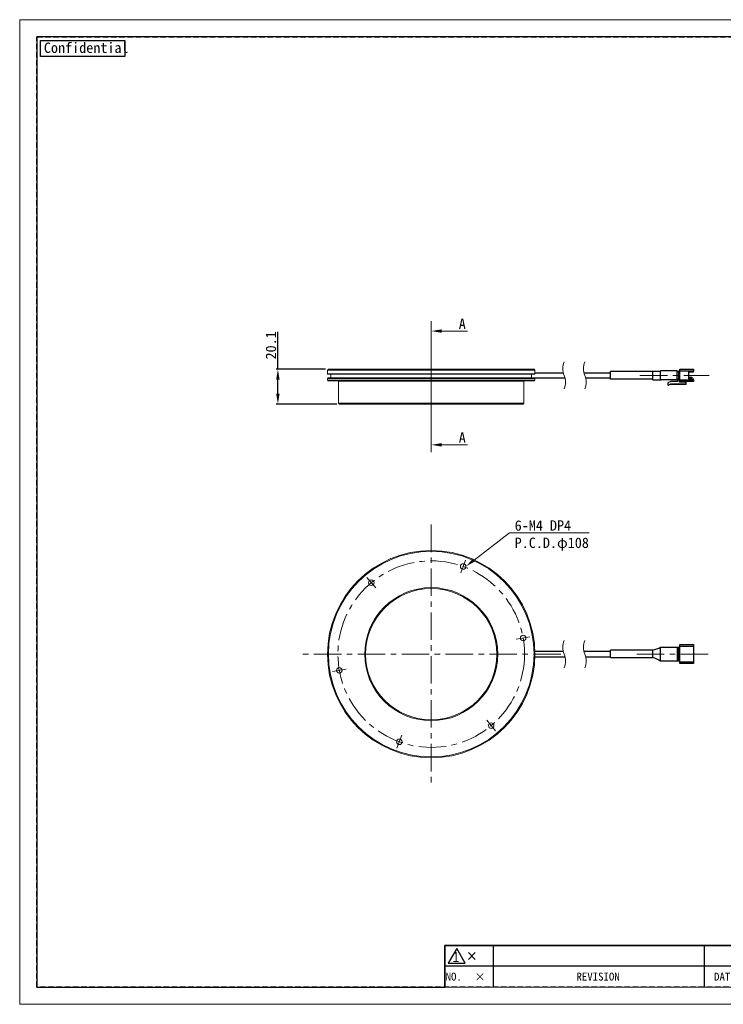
# Model space of a CAD drawing. Header units: millimetres. Extents: x -201 to 202, y 143 to 428.
# Tile 1 of 19: x -201 to 2, y 143 to 428. Entities that reach past the tile are written whole.
import ezdxf
from ezdxf import colors
from ezdxf.entities.mleader import LeaderData, LeaderLine
from ezdxf.enums import TextEntityAlignment as Align
from ezdxf.math import Vec2, Vec3

# ---------------------------------------------------------------- set-up
doc = ezdxf.new("R2010")
doc.units = ezdxf.units.MM
doc.header["$LTSCALE"] = 0.25
doc.linetypes.add('CENTER', pattern=[50.8, 31.75, -6.35, 6.35, -6.35])
doc.linetypes.add('HIDDEN', pattern=[9.525, 6.35, -3.175])
for name, color, linetype, lineweight in [('BASE', 7, 'Continuous', 20), ('CENTER', 1, 'CENTER', 9), ('COVER', 7, 'Continuous', 20), ('DIMENSION', 6, 'Continuous', 9)]:
    doc.layers.add(name, color=color, linetype=linetype, lineweight=lineweight)
doc.layers.add('CABLE 3P', color=7, linetype='Continuous')
doc.layers.add('FORM', color=7, linetype='Continuous')
doc.layers.add('EMPTY LINE', color=252, linetype='Continuous', lineweight=0, plot=False)
doc.styles.add('VS Standard', font='msgothic.ttc', dxfattribs={"height": 3})
doc.styles.add('VS Standard(小)', font='txt', dxfattribs={"height": 2.4})
doc.dimstyles.new('VS Standard x0.5', dxfattribs={"dimtxt": 3, "dimasz": 3, "dimexe": 0.5, "dimexo": 0.8, "dimgap": 0.5, "dimtad": 3, "dimlfac": 2, "dimrnd": 0.0001, "dimzin": 9, "dimdsep": 46, "dimtxsty": 'VS Standard', "dimcen": 0, "dimaunit": 1, "dimadec": 0, "dimazin": 2, "dimtfac": 1, "dimtmove": 0, "dimatfit": 3, "dimfxl": 1, "dimtolj": 1, "dimtzin": 0, "dimarcsym": 0})

# ---------------------------------------------------------------- blocks, each defined once
blk = doc.blocks.new('表題欄金物用_ver2.0.0')
at = {"layer": 'FORM', "color": 0}
for p, q in [((-11, 40.5), (-191, 40.5)), ((-191, 40.5), (-191, 28.5)), ((-110, 28.49), (-110, 40.5)), ((-39, 28.49), (-39, 40.49)), ((-29, 28.49), (-29, 40.49)), ((-11, 28.5), (-11, 40.5)), ((-39, 36.5), (-191, 36.5)), ((-24.54, 35.38), (-24.54, 29.78)), ((-13.42, 34.8), (-20.21, 33.59)), ((-13.42, 32.58), (-13.42, 34.8)), ((-39, 32.5), (-191, 32.5)), ((-27.34, 32.58), (-12.62, 32.58)), ((-20.21, 32.58), (-20.21, 33.59)), ((-20.21, 32.58), (-20.21, 31.57)), ((-13.42, 30.35), (-20.21, 31.57)), ((-13.42, 32.58), (-13.42, 30.35)), ((-11, 28.5), (-191, 28.5)), ((-191, 28.5), (-191, 11)), ((-176, 28.5), (-176, 11)), ((-161, 28.5), (-161, 11)), ((-146, 28.5), (-146, 11)), ((-131, 28.5), (-131, 11)), ((-96, 11), (-96, 28.5)), ((-11, 11), (-11, 28.5)), ((-272, 23), (-286, 23)), ((-286, 23), (-286, 17)), ((-211, 23), (-272, 23)), ((-272, 23), (-272, 17)), ((-211, 23), (-211, 17)), ((-199, 23), (-211, 23)), ((-199, 23), (-199, 17)), ((-191, 23), (-199, 23)), ((-131, 24.12), (-96, 24.12)), ((-279.19, 21), (-277.19, 19)), ((-279.19, 19), (-277.19, 21)), ((-96, 21), (-11, 21)), ((-131, 19.75), (-96, 19.75)), ((-286, 17), (-286, 11)), ((-272, 17), (-286, 17)), ((-272, 17), (-272, 11)), ((-211, 17), (-272, 17)), ((-211, 17), (-211, 11)), ((-199, 17), (-211, 17)), ((-199, 17), (-199, 11)), ((-191, 17), (-199, 17)), ((-96, 15.38), (-131, 15.38)), ((-11, 16), (-96, 16)), ((-191, 11), (-11, 11))]:
    blk.add_line(p, q, dxfattribs=at)
at = {"layer": 'FORM', "color": 0, "linetype": 'HIDDEN', "lineweight": 9}
for p, q in [((-156, 28.49), (-156, 40.49)), ((-75, 28.49), (-75, 40.49)), ((-11, 36.5), (-39, 36.5)), ((-116, 11), (-116, 28.5)), ((-78.5, 11), (-78.5, 28.5)), ((-131, 24.5), (-191, 24.5))]:
    blk.add_line(p, q, dxfattribs=at)
at = {"layer": 'FORM', "color": 0, "lineweight": 15}
blk.add_line((-191, 11), (-286, 11), dxfattribs=at)
at = {"layer": 'FORM', "color": 0}
blk.add_lwpolyline([(-282.58, 22.13), (-285.01, 17.93), (-280.16, 17.93)], close=True, dxfattribs=at)
for radius in [2, 1]:
    blk.add_circle((-24.54, 32.58), radius, dxfattribs=at)
at = {"layer": 'FORM', "color": 0, "attachment_point": 5}
for s, insert, char_height, width, style in [('{\\LMATERIAL}', (-173.5, 38.5), 2.4, 36.5, 'VS Standard(小)'), ('{\\LCHAMFER}   ', (-92.5, 38.5), 2.4, 35, 'VS Standard(小)'), ('{\\LUNIT}', (-34, 38.35), 2, 20, 'VS Standard'), ('{\\LMETHOD} 図法', (-20, 38.35), 2, 20, 'VS Standard'), ('{\\LTREATMENT}', (-173.5, 34.5), 2.4, 36.5, 'VS Standard(小)'), ('{\\LFINISHING}', (-92.5, 34.5), 2.4, 35, 'VS Standard(小)'), ('{\\T0.9;\\LTREATMENT CONTACT}', (-173.5, 30.5), 2, 36.5, 'VS Standard(小)'), ('{\\LDECENTRATION} ', (-92.5, 30.5), 2.4, 35, 'VS Standard(小)'), ('mm', (-34, 32.35), 2.8, 20, 'VS Standard'), ('{\\fＭＳ ゴシック|b0|i0|c128|p49;APPROVED}', (-183.5, 26.5), 2.3, 15, 'VS Standard'), ('{\\fＭＳ ゴシック|b0|i0|c128|p49;CHECKED}', (-168.5, 26.5), 2.3, 15, 'VS Standard'), ('{\\fＭＳ ゴシック|b0|i0|c128|p49;DESIGNED}', (-153.5, 26.5), 2.3, 15, 'VS Standard'), ('{\\fＭＳ ゴシック|b0|i0|c128|p49;DRAWN}', (-138.5, 26.5), 2.3, 15, 'VS Standard'), ('{\\W0.7;\\LTOLERANCE\\l }', (-123.5, 26.31), 1.7, 20, 'VS Standard(小)'), ('{\\LANGLE}', (-123.5, 21.94), 2, 14.9784, 'VS Standard(小)'), ('SCALE', (-123.5, 17.56), 2, 15, 'VS Standard(小)'), ('{\\fＭＳ ゴシック|b0|i0|c128|p49;NAME}', (-87.25, 18.5), 2.4, 15, 'VS Standard(小)'), ('NO.', (-283.44, 14), 2.3, 14, 'VS Standard'), ('\\pxi-3,l4,t4;×^I', (-276.99, 14), 2.3, 14, 'VS Standard'), ('REVISION', (-241.67, 14), 2.3, 46, 'VS Standard'), ('{\\fMS Gothic|b0|i0|c128|p49;DATE}', (-204.99, 14), 2.3, 12, 'VS Standard'), ('NAME', (-195, 14), 2.3, 8, 'VS Standard'), ('{\\fＭＳ ゴシック|b0|i0|c128|p49;DRAW NO.}', (-87.25, 13.5), 2.4, 15, 'VS Standard(小)'), ('{\\fＭＳ ゴシック|b0|i0|c128|p49;DATE}', (-123.5, 13.19), 2, 15, 'VS Standard(小)')]:
    blk.add_mtext(s, dxfattribs=dict(at, insert=insert, char_height=char_height, width=width, style=style))
at = {"layer": 'FORM', "color": 0, "insert": (-87.25, 24.75), "char_height": 2, "width": 16, "attachment_point": 5, "line_spacing_factor": 0.8, "style": 'VS Standard'}
blk.add_mtext('\\pxsm0.9;{\\LREMARK}   ', dxfattribs=at)
at = {"layer": 'FORM', "color": 0, "insert": (-282.79, 19.73), "char_height": 3, "attachment_point": 5, "style": 'VS Standard'}
blk.add_mtext('1', dxfattribs=at)
at = {"layer": 'FORM', "color": 0}
for tag, height, style, p in [('材料', 2.8, 'VS Standard', (-133, 38.5)), ('一般面取', 2.8, 'VS Standard', (-57, 38.5)), ('処理', 2.8, 'VS Standard', (-133, 34.5)), ('仕上', 2.8, 'VS Standard', (-57, 34.5)), ('処理接点', 2.8, 'VS Standard', (-133, 30.5)), ('偏芯', 2.8, 'VS Standard', (-57, 30.5)), ('一般公差', 2.4, 'VS Standard(小)', (-106, 26.31)), ('適用（機種名）', 3.6, 'VS Standard', (-44.75, 24.75)), ('角度', 2.4, 'VS Standard(小)', (-106, 21.94)), ('NAME', 3.5, 'VS Standard', (-44.75, 18.5)), ('SCALE', 2.4, 'VS Standard(小)', (-106, 17.56)), ('DATE', 2.4, 'VS Standard(小)', (-106, 13.19)), ('DRAW_NO.', 3.5, 'VS Standard', (-44.75, 13.5))]:
    blk.add_attdef(tag, text='', height=height, dxfattribs=dict(at, style=style)).set_placement(p, align=Align.MIDDLE_CENTER)
at = {"layer": 'FORM', "color": 0, "style": 'VS Standard'}
for tag, p in [('APPROVED', (-182.5, 15.06)), ('CHECKED', (-167.5, 15.18)), ('DESIGNED', (-152.5, 15.09)), ('DRAWN', (-137.5, 15.23))]:
    blk.add_attdef(tag, text='', height=4.5, dxfattribs=at).set_placement(p, align=Align.BOTTOM_CENTER)
blk = doc.blocks.new('*D329')
at = {"layer": 'Defpoints', "color": 0}
for p in [(-126.81, 326.55), (-112.2, 326.55), (-109, 316.5)]:
    blk.add_point(p, dxfattribs=at)
at = {"layer": 'DIMENSION', "color": 0, "lineweight": -2}
for p, q in [((-126.81, 326.55), (-126.81, 337.41)), ((-113, 326.55), (-127.31, 326.55)), ((-126.81, 319.5), (-126.81, 323.55)), ((-109.8, 316.5), (-127.31, 316.5))]:
    blk.add_line(p, q, dxfattribs=at)
at = {"layer": 'DIMENSION', "color": 0}
for points in [[(-126.31, 323.55), (-127.31, 323.55), (-126.81, 326.55)], [(-127.31, 319.5), (-126.31, 319.5), (-126.81, 316.5)]]:
    blk.add_solid(points, dxfattribs=at)
at = {"layer": 'DIMENSION', "color": 0, "insert": (-128.81, 333.48), "char_height": 3, "attachment_point": 5, "rotation": 90, "style": 'VS Standard'}
blk.add_mtext('\\A1;20.1', dxfattribs=at)

msp = doc.modelspace()

# ---------------------------------------------------------------- linework, layer by layer
at = {"layer": 'BASE'}
for p, q in [((-112.1967, 326.5505), (-112.4467, 326.3005)), ((-112.4467, 326.3005), (-112.4467, 325.2405)), ((-52.4467, 326.3005), (-112.4467, 326.3005)), ((-112.4467, 325.2405), (-112.3217, 325.1155)), ((-112.4467, 325.2405), (-52.4563, 325.2405)), ((-52.5795, 325.1155), (-112.3217, 325.1155)), ((-112.1967, 326.5505), (-52.6967, 326.5505)), ((-111.4467, 325.1155), (-111.4467, 324.0505)), ((-52.4467, 326.3005), (-52.6967, 326.5505)), ((-52.4563, 325.2405), (-52.5795, 325.1155)), ((-52.4467, 325.6755), (-52.4467, 326.3005)), ((-53.4564, 324.0505), (-53.4564, 324.8005))]:
    msp.add_line(p, q, dxfattribs=at)
at = {"layer": 'BASE', "elevation": 0, "flags": 128}
msp.add_lwpolyline([(-52.4563, 325.2405), (-52.4531, 325.4207), (-52.4499, 325.5588), (-52.4476, 325.6458), (-52.4467, 325.6755), (-52.4476, 325.6459), (-52.4476, 325.6459)], dxfattribs=at)
at = {"layer": 'BASE'}
for centre, radius in [((-82.4467, 244.1027), 30), ((-82.4467, 244.1027), 29.75), ((-73.2122, 269.4744), 0.8), ((-99.802, 264.7859), 0.8), ((-82.4467, 244.1027), 19.25), ((-82.4467, 244.1027), 19), ((-55.8569, 248.7912), 0.8), ((-109.0365, 239.4142), 0.8), ((-65.0915, 223.4195), 0.8), ((-91.6813, 218.731), 0.8)]:
    msp.add_circle(centre, radius, dxfattribs=at)
msp.add_open_spline([(-53.4564, 324.8005), (-53.4564, 324.8419), (-53.4563, 324.9246), (-53.4556, 325.0296), (-53.4549, 325.0933), (-53.4547, 325.1155)], degree=3, knots=[0, 0, 0, 0, 0.393957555, 0.787923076, 1, 1, 1, 1], dxfattribs=at)
at = {"layer": 'CABLE 3P'}
for p, q in [((-52.4501, 325.5505), (-44.254, 325.5505)), ((-38.254, 325.5505), (-30.5357, 325.5505)), ((-18.3357, 325.9005), (-30.5357, 325.9005)), ((-30.5357, 323.7005), (-30.5357, 325.9005)), ((-18.3357, 323.5505), (-18.3357, 326.0505)), ((-18.3357, 326.0505), (-16.0857, 326.0505)), ((-16.0857, 326.0505), (-16.0857, 326.0755)), ((-11.2857, 326.0755), (-16.0857, 326.0755)), ((-16.0857, 323.5505), (-16.0857, 326.0505)), ((-11.2857, 323.5255), (-11.2857, 326.0755)), ((-11.2857, 326.0505), (-10.7857, 326.0505)), ((-10.7857, 325.8005), (-11.2857, 325.8005)), ((-10.7857, 326.0505), (-10.7857, 325.8005)), ((-10.5357, 325.8005), (-10.7857, 325.8005)), ((-10.7857, 323.8005), (-10.7857, 325.8005)), ((-10.5357, 326.5505), (-6.5357, 326.5505)), ((-10.5357, 326.0505), (-10.5357, 326.5505)), ((-6.5357, 326.0505), (-10.5357, 326.0505)), ((-10.5357, 323.5505), (-10.5357, 326.0505)), ((-8.0357, 325.8005), (-6.5357, 325.8005)), ((-8.0357, 325.8005), (-8.0357, 323.8005)), ((-6.5357, 326.5505), (-6.5357, 326.0505)), ((-6.5357, 325.8005), (-6.5357, 326.0505)), ((-52.5717, 324.0505), (-43.7613, 324.0505)), ((-37.7613, 324.0505), (-30.5357, 324.0505)), ((-18.3357, 323.7005), (-30.5357, 323.7005)), ((-18.3357, 323.5505), (-16.0857, 323.5505)), ((-11.2857, 323.5255), (-15.9296, 323.5255)), ((-13.1607, 323.0505), (-13.9789, 322.6755)), ((-13.9789, 322.6755), (-13.9789, 321.9255)), ((-13.7289, 322.0401), (-13.1607, 322.3005)), ((-8.7107, 322.2005), (-13.368, 322.2005)), ((-11.1607, 323.0505), (-13.1607, 323.0505)), ((-13.1607, 322.3005), (-8.6607, 322.3005)), ((-13.0407, 322.3005), (-13.1498, 322.2505)), ((-13.1498, 322.2505), (-8.6607, 322.2505)), ((-11.2857, 323.8005), (-10.7857, 323.8005)), ((-10.7857, 323.5505), (-11.2857, 323.5505)), ((-11.1607, 323.5505), (-11.1607, 323.0505)), ((-10.5357, 323.8005), (-10.7857, 323.8005)), ((-10.7857, 323.8005), (-10.7857, 323.5505)), ((-10.6607, 322.8005), (-10.6607, 323.5171)), ((-8.6607, 322.8005), (-10.6607, 322.8005)), ((-10.5357, 323.5505), (-6.5357, 323.5505)), ((-10.5357, 323.0505), (-10.5357, 323.5505)), ((-6.5357, 323.0505), (-10.5357, 323.0505)), ((-10.5357, 323.0505), (-10.5357, 322.8005)), ((-8.6607, 322.8005), (-8.6607, 323.0505)), ((-8.6607, 322.3005), (-8.6607, 322.8005)), ((-8.6607, 322.2505), (-8.6607, 322.3005)), ((-8.0357, 324.2755), (-7.1564, 324.2755)), ((-7.1357, 324.2255), (-8.0357, 324.2255)), ((-8.0357, 324.1255), (-7.1357, 324.1255)), ((-7.1564, 324.0755), (-8.0357, 324.0755)), ((-8.0357, 323.8005), (-6.5357, 323.8005)), ((-7.1564, 324.2755), (-7.0814, 324.2755)), ((-7.0814, 324.0755), (-7.1564, 324.0755)), ((-7.0357, 324.2255), (-7.1357, 324.2255)), ((-7.1357, 324.1255), (-7.1357, 324.2255)), ((-7.1357, 324.1255), (-7.0357, 324.1255)), ((-7.0357, 324.2637), (-7.0357, 324.2255)), ((-7.0357, 324.2255), (-7.0357, 324.1255)), ((-7.0357, 324.1255), (-7.0357, 324.0874)), ((-6.5357, 323.5505), (-6.5357, 323.8005)), ((-6.5357, 323.5505), (-6.5357, 323.0505)), ((-13.9789, 321.9255), (-13.7289, 321.9255)), ((-13.7289, 321.9255), (-13.7289, 322.0401)), ((-18.3357, 245.3027), (-30.5357, 245.3027)), ((-30.5357, 244.2027), (-30.5357, 245.3027)), ((-18.3357, 243.0777), (-18.3357, 245.3277)), ((-16.0857, 246.1527), (-11.2857, 246.1527)), ((-16.0857, 242.0527), (-16.0857, 246.1527)), ((-11.2857, 246.1527), (-11.2857, 242.0527)), ((-11.2857, 246.1027), (-10.7857, 246.1027)), ((-10.7857, 245.8527), (-11.2857, 245.8527)), ((-10.7857, 246.1027), (-10.7857, 245.8527)), ((-10.7857, 245.8527), (-10.5357, 245.8527)), ((-10.7857, 242.3527), (-10.7857, 245.8527)), ((-10.5357, 246.8527), (-6.5357, 246.8527)), ((-10.5357, 246.3527), (-10.5357, 246.8527)), ((-6.5357, 246.3527), (-10.5357, 246.3527)), ((-10.5357, 241.8527), (-10.5357, 246.3527)), ((-6.5357, 246.8527), (-6.5357, 246.3527)), ((-6.5357, 246.3527), (-6.5357, 241.8527)), ((-44.254, 244.8527), (-52.4561, 244.8527)), ((-52.4561, 243.3527), (-43.7613, 243.3527)), ((-30.5357, 244.8527), (-38.254, 244.8527)), ((-37.7613, 243.3527), (-30.5357, 243.3527)), ((-30.5357, 243.1027), (-30.5357, 244.2027)), ((-30.5357, 243.1027), (-18.3357, 243.1027)), ((-11.2857, 242.3527), (-10.7857, 242.3527)), ((-10.5357, 242.3527), (-10.7857, 242.3527)), ((-10.7857, 242.3527), (-10.7857, 242.1027)), ((-11.2857, 242.0527), (-16.0857, 242.0527)), ((-10.7857, 242.1027), (-11.2857, 242.1027)), ((-10.5357, 241.8527), (-6.5357, 241.8527)), ((-10.5357, 241.3527), (-10.5357, 241.8527)), ((-6.5357, 241.3527), (-10.5357, 241.3527)), ((-6.5357, 241.8527), (-6.5357, 241.3527))]:
    msp.add_line(p, q, dxfattribs=at)
at = {"layer": 'CABLE 3P', "elevation": 0, "flags": 128}
msp.add_lwpolyline([(-13.1706, 322.296), (-13.1702, 322.2951), (-13.169, 322.2925), (-13.1671, 322.2883), (-13.1645, 322.2827), (-13.1614, 322.2758), (-13.1578, 322.2679), (-13.1539, 322.2594), (-13.1498, 322.2505)], dxfattribs=at)
at = {"layer": 'CABLE 3P'}
for centre, radius, start, end in [((-10.7857, 326.3005), 0.25, 269.99806, 0.002581), ((-15.9296, 324.0256), 0.5, 251.805206, 270.000178), ((-13.368, 322.1506), 0.05, 89.998737, 114.627487), ((-10.7857, 323.3006), 0.25, 359.997495, 90.001758), ((-19.2346, 251.26), 6, 278.616513, 301.656079), ((-10.7857, 246.3527), 0.25, 269.998151, 0.002543), ((-19.6447, 237.2223), 6, 53.617678, 77.398536), ((-10.7857, 241.8528), 0.25, 359.997457, 90.001849)]:
    msp.add_arc(centre, radius, start, end, dxfattribs=at)
for points, knots in [([(-13.368, 322.2005), (-13.3679, 322.2006), (-13.3676, 322.2006), (-13.3662, 322.2009), (-13.361, 322.2021), (-13.34, 322.2069), (-13.2686, 322.2234), (-13.2012, 322.2388), (-13.1498, 322.2505)], [0, 0, 0, 0, 0.00112482, 0.00456576, 0.01827322, 0.0731596, 0.29290051, 1, 1, 1, 1]), ([(-8.7107, 322.2005), (-8.7036, 322.2014), (-8.6889, 322.2033), (-8.6736, 322.2156), (-8.6653, 322.2286), (-8.6614, 322.2395), (-8.6609, 322.247), (-8.6607, 322.2505)], [0, 0, 0, 0, 0.26993521, 0.56173185, 0.71487532, 0.86205686, 1, 1, 1, 1]), ([(-7.1564, 324.2755), (-7.1533, 324.2743), (-7.1452, 324.2711), (-7.14, 324.257), (-7.1363, 324.2418), (-7.1359, 324.231), (-7.1357, 324.2255)], [0, 0, 0, 0, 0.16736298, 0.44156219, 0.71801188, 1, 1, 1, 1]), ([(-7.1357, 324.1255), (-7.1359, 324.121), (-7.1362, 324.1118), (-7.1386, 324.0987), (-7.1427, 324.0873), (-7.1481, 324.0779), (-7.154, 324.0762), (-7.1564, 324.0755)], [0, 0, 0, 0, 0.23783536, 0.476863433, 0.688431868, 0.874744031, 1, 1, 1, 1]), ([(-7.0357, 324.2637), (-7.0436, 324.2675), (-7.0581, 324.2744), (-7.0742, 324.2752), (-7.0814, 324.2755)], [0, 0, 0, 0, 0.54606057, 1, 1, 1, 1]), ([(-7.0814, 324.0755), (-7.0722, 324.0761), (-7.0561, 324.0772), (-7.0418, 324.0844), (-7.0357, 324.0874)], [0, 0, 0, 0, 0.575499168, 1, 1, 1, 1])]:
    msp.add_open_spline(points, degree=3, knots=knots, dxfattribs=at)
at = {"layer": 'CENTER'}
for p, q in [((-82.4467, 329.5505), (-82.4467, 313.5005)), ((-22.0549, 324.8005), (-2.0549, 324.8005)), ((-82.4467, 281.6027), (-82.4467, 206.6027)), ((-73.8962, 267.5951), (-72.5281, 271.3538)), ((-98.5164, 263.2538), (-101.0876, 266.318)), ((-57.8265, 248.4439), (-53.8873, 249.1385)), ((-44.9467, 244.1027), (-119.9467, 244.1027)), ((-22.9815, 244.1027), (-1.9815, 244.1027)), ((-107.0669, 239.7615), (-111.0061, 239.0669)), ((-66.377, 224.9516), (-63.8059, 221.8875)), ((-90.9972, 220.6104), (-92.3653, 216.8517))]:
    msp.add_line(p, q, dxfattribs=at)
msp.add_circle((-82.4467, 244.1027), 27, dxfattribs=at)
at = {"layer": 'COVER'}
for p, q in [((-112.3217, 324.0505), (-112.4467, 323.9255)), ((-112.4467, 323.9255), (-112.4467, 323.3755)), ((-52.4467, 323.9255), (-112.4467, 323.9255)), ((-112.4467, 323.3755), (-112.3217, 323.2505)), ((-112.4467, 323.3755), (-52.4467, 323.3755)), ((-112.3217, 324.0505), (-52.5717, 324.0505)), ((-52.5717, 323.2505), (-112.3217, 323.2505)), ((-109.2467, 323.1505), (-109.2467, 316.7505)), ((-55.6467, 323.1505), (-109.2467, 323.1505)), ((-55.6467, 316.7505), (-55.6467, 323.1505)), ((-52.4467, 323.9255), (-52.5717, 324.0505)), ((-52.5717, 323.2505), (-52.4467, 323.3755)), ((-52.4467, 323.3755), (-52.4467, 323.9255)), ((-109.2467, 316.7505), (-108.9967, 316.5005)), ((-109.2467, 316.7505), (-55.6467, 316.7505)), ((-55.8967, 316.5005), (-108.9967, 316.5005)), ((-55.8967, 316.5005), (-55.6467, 316.7505))]:
    msp.add_line(p, q, dxfattribs=at)
for centre, start, end in [((-109.3467, 323.1505), 359.998924, 90.002076), ((-55.5467, 323.1505), 89.999902, 180.000165)]:
    msp.add_arc(centre, 0.1, start, end, dxfattribs=at)
at = {"layer": 'DIMENSION'}
msp.add_line((-82.4467, 340.5255), (-82.4467, 302.5255), dxfattribs=at)
for centre, start, end in [((-39.2976, 326.763), 157.380135, 202.619865), ((-33.2976, 326.763), 157.380135, 202.619865), ((-48.7176, 322.838), 337.380135, 22.619865), ((-42.7176, 322.838), 337.380135, 22.619865), ((-39.2976, 246.0652), 157.380135, 202.619865), ((-33.2976, 246.0652), 157.380135, 202.619865), ((-48.7176, 242.1402), 337.380135, 22.619865), ((-42.7176, 242.1402), 337.380135, 22.619865)]:
    msp.add_arc(centre, 5.1025, start, end, dxfattribs=at)
at = {"layer": 'EMPTY LINE'}
for p, q in [((-201.5, 427.75), (-201.5, 142.75)), ((201.5, 427.75), (-201.5, 427.75)), ((-201.5, 142.75), (201.5, 142.75))]:
    msp.add_line(p, q, dxfattribs=at)
at = {"layer": 'FORM', "linetype": 'HIDDEN'}
msp.add_lwpolyline([(-196.5, 422.75), (196.5, 422.75), (196.5, 147.75), (-196.5, 147.75)], close=True, dxfattribs=at)
at = {"layer": 'FORM'}
msp.add_lwpolyline([(-196.5, 422.75), (-196.5, 147.75), (-78.5, 147.75), (-78.5, 159.75), (16.5, 159.75), (16.5, 177.25), (196.5, 177.25), (196.5, 422.75), (-196.5, 422.75)], close=True, dxfattribs=at)
at = {"layer": 'FORM', "lineweight": 30}
msp.add_lwpolyline([(-195.5, 421.75), (-171.1092, 421.75), (-171.1092, 417.0878), (-195.5, 417.0878)], close=True, dxfattribs=at)

# ---------------------------------------------------------------- block references
at = {"layer": 'FORM'}
ref = msp.add_blockref('表題欄金物用_ver2.0.0', (207.5, 136.75), dxfattribs=at)
ref.add_attrib('材料', '-', dxfattribs={"layer": 'EMPTY LINE', "color": 0, "height": 2.8, "style": 'VS Standard'}).set_placement((74.5, 175.25), align=Align.MIDDLE_CENTER)
ref.add_attrib('処理', '-', dxfattribs={"color": 0, "height": 2.8, "style": 'VS Standard'}).set_placement((74.5, 171.25), align=Align.MIDDLE_CENTER)
ref.add_attrib('処理接点', '-', dxfattribs={"color": 0, "height": 2.8, "style": 'VS Standard'}).set_placement((74.5, 167.25), align=Align.MIDDLE_CENTER)
ref.add_attrib('一般面取', '-', dxfattribs={"color": 0, "height": 2.8, "style": 'VS Standard'}).set_placement((150.5, 175.2468), align=Align.MIDDLE_CENTER)
ref.add_attrib('仕上', '-', dxfattribs={"color": 0, "height": 2.8, "style": 'VS Standard'}).set_placement((150.5, 171.2468), align=Align.MIDDLE_CENTER)
ref.add_attrib('偏芯', '-', dxfattribs={"color": 0, "height": 2.8, "style": 'VS Standard'}).set_placement((150.5, 167.2468), align=Align.MIDDLE_CENTER)
ref.add_attrib('一般公差', '-', dxfattribs={"color": 0, "height": 2.4, "style": 'VS Standard(小)'}).set_placement((101.5, 163.0625), align=Align.MIDDLE_CENTER)
ref.add_attrib('角度', '-', dxfattribs={"color": 0, "height": 2.4, "style": 'VS Standard(小)'}).set_placement((101.5, 158.6875), align=Align.MIDDLE_CENTER)
ref.add_attrib('SCALE', '1 / 2', dxfattribs={"color": 0, "height": 2.4, "style": 'VS Standard(小)'}).set_placement((101.5, 154.3125), align=Align.MIDDLE_CENTER)
ref.add_attrib('DATE', '2020/12/28', dxfattribs={"color": 0, "height": 2.4, "style": 'VS Standard(小)'}).set_placement((101.5, 149.9375), align=Align.MIDDLE_CENTER)
ref.add_attrib('適用（機種名）', 'VLR-12076', dxfattribs={"color": 0, "height": 3.6, "style": 'VS Standard'}).set_placement((162.75, 161.5), align=Align.MIDDLE_CENTER)
ref.add_attrib('NAME', 'DRAWING ', dxfattribs={"color": 0, "height": 3.5, "style": 'VS Standard'}).set_placement((162.75, 155.25), align=Align.MIDDLE_CENTER)
ref.add_attrib('DRAW_NO.', 'L1111A-A00100', dxfattribs={"color": 0, "height": 3.5, "style": 'VS Standard'}).set_placement((162.75, 150.25), align=Align.MIDDLE_CENTER)
ref.add_attrib('DESIGNED', 'DENY', dxfattribs={"color": 0, "height": 3.5, "style": 'VS Standard'}).set_placement((55, 151.8412), align=Align.BOTTOM_CENTER)
ref.add_attrib('DRAWN', 'DENY', dxfattribs={"color": 0, "height": 3.5, "style": 'VS Standard'}).set_placement((69.9999, 151.985), align=Align.BOTTOM_CENTER)
ref.add_attrib('CHECKED', 'LEE', dxfattribs={"color": 0, "height": 4.5, "style": 'VS Standard'}).set_placement((40, 151.9272), align=Align.BOTTOM_CENTER)
ref.add_attrib('APPROVED', 'LEE', dxfattribs={"color": 0, "height": 4.5, "style": 'VS Standard'}).set_placement((25, 151.8117), align=Align.BOTTOM_CENTER)

# ---------------------------------------------------------------- texts
at = {"layer": 'FORM', "lineweight": 30, "insert": (-194.506, 421.1386), "char_height": 3, "attachment_point": 1, "style": 'VS Standard'}
msp.add_mtext_dynamic_manual_height_columns('Confidential', width=3, gutter_width=15, heights=[0], dxfattribs=at)

# ---------------------------------------------------------------- dimensions: what is measured, and where the dimension line sits
at = {"layer": 'DIMENSION'}
dim = msp.add_linear_dim(base=(-126.81, 326.5505), p1=(-108.9967, 316.5005), p2=(-112.1967, 326.5505), angle=90, dimstyle='VS Standard x0.5', dxfattribs=at)
dim.commit()
dim.dimension.update_dxf_attribs({"geometry": '*D329', "text_midpoint": (-126.81, 333.4793), "dimtype": 160})

# ---------------------------------------------------------------- leaders
ml = msp.add_multileader_mtext('Standard', dxfattribs=at)
ml.set_content('A', color=256, style='VS Standard')
ml.set_leader_properties(color=256, linetype='ByLayer', lineweight=-1)
ml.build(insert=Vec2(0, 0))
ml.multileader.update_dxf_attribs({"has_dogleg": 0, "text_left_attachment_type": 6, "text_right_attachment_type": 6, "dogleg_length": 0.36, "arrow_head_size": 3})
ctx = ml.context
ctx.base_point, ctx.char_height, ctx.arrow_head_size, ctx.landing_gap_size, ctx.plane_origin = Vec3(-75.9844, 337.6239), 3, 3, 1.5, Vec3(-177.3767, 132.1682)
ctx.left_attachment, ctx.right_attachment = 6, 6
notes = []
notes.append((ctx, [(0, (1, 1, 0), (-76.3444, 337.6239), (1, 0), 0.36, [(0, [(-82.4467, 337.6239)], 0, [])])]))
ctx.mtext.insert = Vec3(-74.4844, 341.2239)
ml = msp.add_multileader_mtext('Standard', dxfattribs=at)
ml.set_content('A', color=256, style='VS Standard')
ml.set_leader_properties(color=256, linetype='ByLayer', lineweight=-1)
ml.build(insert=Vec2(0, 0))
ml.multileader.update_dxf_attribs({"has_dogleg": 0, "text_left_attachment_type": 6, "text_right_attachment_type": 6, "dogleg_length": 0.36, "arrow_head_size": 3})
ctx = ml.context
ctx.base_point, ctx.char_height, ctx.arrow_head_size, ctx.landing_gap_size, ctx.plane_origin = Vec3(-75.9844, 304.6933), 3, 3, 1.5, Vec3(-177.3767, 99.2376)
ctx.left_attachment, ctx.right_attachment = 6, 6
notes.append((ctx, [(0, (1, 1, 0), (-76.3444, 304.6933), (1, 0), 0.36, [(0, [(-82.4467, 304.6933)], 0, [])])]))
ctx.mtext.insert = Vec3(-74.4844, 308.2933)
ml = msp.add_multileader_mtext('Standard', dxfattribs=at)
ml.set_content('6-M4 DP4\\PP.C.D.φ108', color=256, style='VS Standard')
ml.set_leader_properties(color=256, linetype='ByLayer', lineweight=-1)
ml.build(insert=Vec2(0, 0))
ml.multileader.update_dxf_attribs({"has_dogleg": 0, "text_left_attachment_type": 6, "text_right_attachment_type": 6, "dogleg_length": 0.36, "arrow_head_size": 3})
ctx = ml.context
ctx.base_point, ctx.char_height, ctx.arrow_head_size, ctx.landing_gap_size, ctx.plane_origin = Vec3(-59.8034, 279.2512), 3, 3, 1.5, Vec3(-185.7267, 155.6092)
ctx.left_attachment, ctx.right_attachment = 6, 6
notes.append((ctx, [(0, (1, 1, 0), (-60.1634, 279.2512), (1, 0), 0.36, [(0, [(-72.4136, 269.5222)], 0, [])])]))
ctx.mtext.insert = Vec3(-58.3034, 282.8512)
for ctx, leaders in notes:
    for number, flags, end, landing, length, lines in leaders:
        leader = LeaderData()
        leader.index, (leader.has_last_leader_line, leader.has_dogleg_vector, leader.attachment_direction) = number, flags
        leader.last_leader_point, leader.dogleg_vector, leader.dogleg_length = Vec3(end), Vec3(landing), length
        for number, points, colour, breaks in lines:
            line = LeaderLine()
            line.index, line.vertices, line.color, line.breaks = number, Vec3.list(points), colors.encode_raw_color(colour), breaks
            leader.lines.append(line)
        ctx.leaders.append(leader)

doc.saveas('drawing.dxf')
